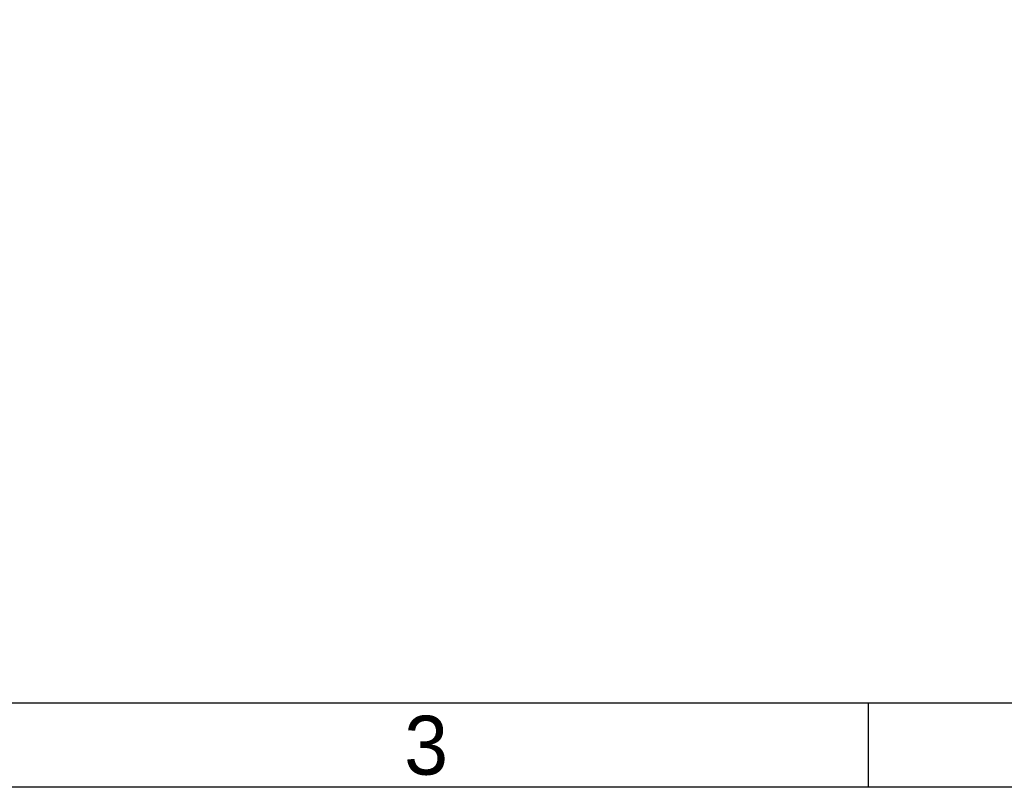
# Model space of a CAD drawing. Header units: millimetres. Extents: x 4086 to 10416, y 123 to 1549.
# Tile 16 of 99: x 6798 to 7078, y 124 to 342. Entities that reach past the tile are written whole.
import ezdxf
from ezdxf.enums import TextEntityAlignment as Align

# ---------------------------------------------------------------- set-up
doc = ezdxf.new("R2010")
doc.units = ezdxf.units.MM
doc.styles.add('思源黑', font='SourceHanSansCN-Normal.ttf')

# ---------------------------------------------------------------- blocks, each defined once
blk = doc.blocks.new('1')
at = {"color": 2}
blk.add_line((7039.66, 123.62), (7039.66, 147.62), dxfattribs=at)
for points in [[(6283.66, 123.62), (6283.66, 1549.22), (8299.66, 1549.22), (8299.66, 123.62)], [(6403.66, 147.62), (6403.66, 1525.22), (8275.66, 1525.22), (8275.66, 147.62)]]:
    blk.add_lwpolyline(points, close=True, dxfattribs=at)
at = {"color": 2, "style": '思源黑'}
blk.add_text('3', height=16.8, dxfattribs=at).set_placement((6913.66, 135.62), align=Align.MIDDLE_CENTER)
at = {"color": 7, "style": '思源黑'}
for tag, height, p in [('编号', 19.2, (8134.84, 252.67)), ('比例', 8, (7939.66, 171.62))]:
    blk.add_attdef(tag, text='', height=height, dxfattribs=at).set_placement(p, align=Align.MIDDLE)
at = {"linetype": 'Continuous', "lineweight": 0, "ltscale": 0.3, "style": '思源黑'}
for tag, p in [('当前页', (8121.35, 207.93)), ('总页数', (8160.27, 207.93))]:
    blk.add_attdef(tag, text='', height=8, dxfattribs=at).set_placement(p, align=Align.MIDDLE)

msp = doc.modelspace()

# ---------------------------------------------------------------- block references
msp.add_blockref('1', (0, 0))

doc.saveas('drawing.dxf')
